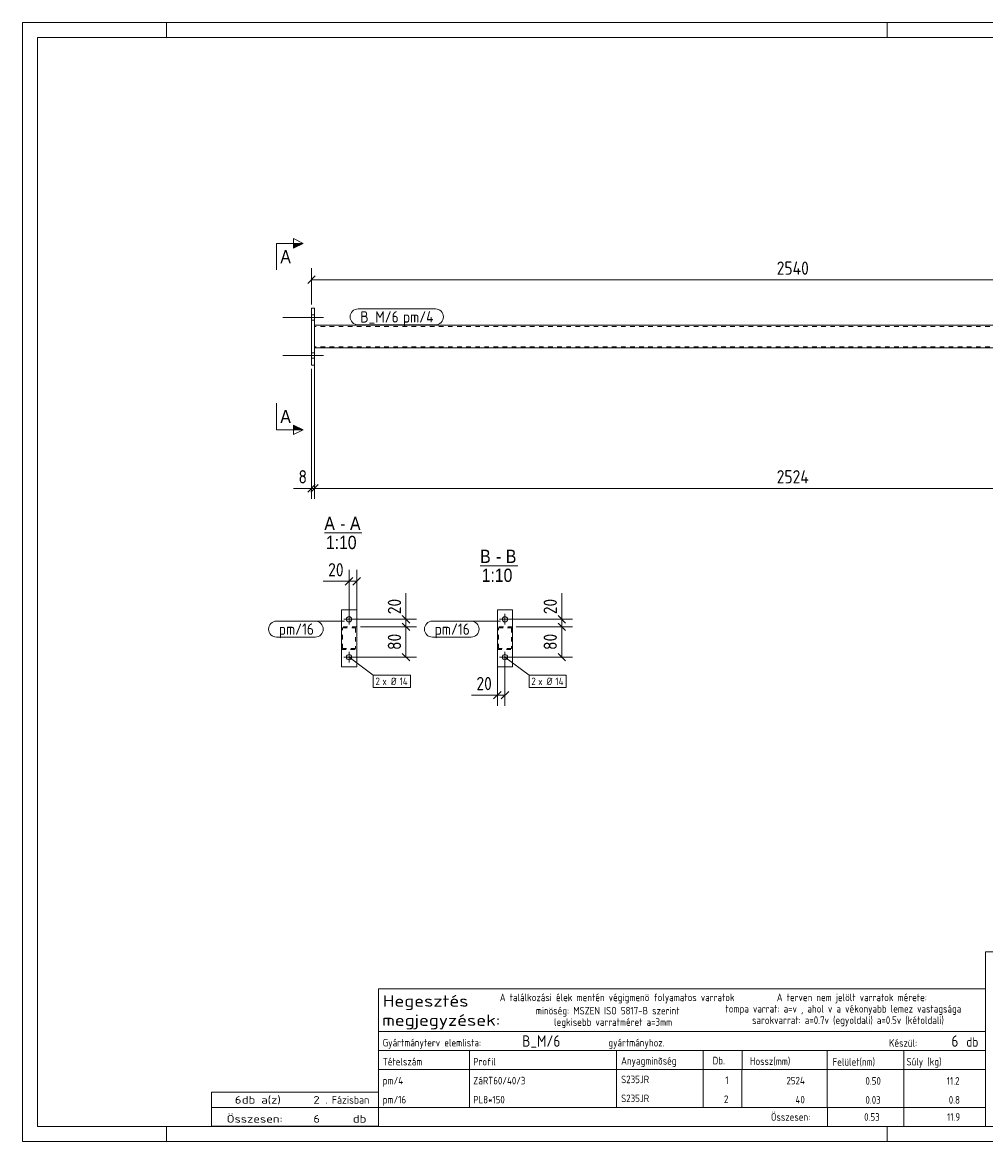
# Model space of a CAD drawing. Header units: millimetres. Extents: x 1 to 419, y 1 to 296.
# Tile 1 of 2: x 1 to 255, y 1 to 296. Entities that reach past the tile are written whole.
import ezdxf

# ---------------------------------------------------------------- set-up
doc = ezdxf.new("R2010")
doc.units = ezdxf.units.MM
doc.header["$LTSCALE"] = 0.6
doc.linetypes.add('XKITLINE00', pattern=[0])
doc.linetypes.add('XKITLINE02', pattern=[4, 2, -2])
for name, color, linetype, lineweight in [('Bolt', 7, 'Continuous', 0), ('BoltMark', 3, 'Continuous', 0), ('DrawingSheet', 5, 'Continuous', 0), ('OtherObjectType', 1, 'Continuous', 0), ('Part', 2, 'Continuous', 0), ('PartMark', 3, 'Continuous', 0), ('Section', 6, 'Continuous', 0), ('Z-DIMENSIONS', 1, 'Continuous', 0)]:
    doc.layers.add(name, color=color, linetype=linetype, lineweight=lineweight)
doc.styles.add('ARIAL', font='ARIAL.TTF')
doc.styles.add('ISOCPEUR', font='ISOCPEUR.TTF')

msp = doc.modelspace()

# ---------------------------------------------------------------- hatches: boundary and pattern name
at = {"layer": 'Section'}
for points in [[(72.5, 237.75), (75, 237.75), (72.5, 236.5)], [(72.5, 189.87), (75, 188.62), (72.5, 188.62)]]:
    msp.add_hatch(color=6, dxfattribs=at).paths.add_polyline_path(points, flags=17)

# ---------------------------------------------------------------- linework, layer by layer
at = {"layer": 'Bolt', "color": 3, "linetype": 'XKITLINE00', "lineweight": 0}
for p, q in [((77.2, 218.88), (78, 218.88)), ((69.65, 218.18), (80.4, 218.18)), ((77.2, 217.48), (78, 217.48)), ((69.65, 208.18), (80.4, 208.18)), ((77.2, 208.88), (78, 208.88)), ((77.2, 207.48), (78, 207.48)), ((85.72, 138.68), (88.52, 138.68)), ((87.12, 137.28), (87.12, 140.08)), ((129.6, 138.68), (126.8, 138.68)), ((128.2, 137.28), (128.2, 140.08)), ((87.12, 127.28), (87.12, 130.08)), ((128.2, 127.28), (128.2, 130.08)), ((85.72, 128.68), (88.52, 128.68)), ((129.6, 128.68), (126.8, 128.68))]:
    msp.add_line(p, q, dxfattribs=at)
for centre in [(87.12, 138.68), (128.2, 138.68), (87.12, 128.68), (128.2, 128.68)]:
    msp.add_circle(centre, 0.7, dxfattribs=at)
at = {"layer": 'BoltMark', "color": 7, "linetype": 'XKITLINE00', "lineweight": 0}
for p, q in [((87.12, 128.68), (93.49, 123.92)), ((128.2, 128.68), (134.56, 123.92)), ((93.49, 123.92), (103.28, 123.92)), ((93.49, 120.72), (93.49, 123.92)), ((103.28, 120.72), (103.28, 123.92)), ((134.56, 123.92), (144.35, 123.92)), ((134.56, 120.72), (134.56, 123.92)), ((144.35, 120.72), (144.35, 123.92)), ((93.49, 120.72), (103.28, 120.72)), ((134.56, 120.72), (144.35, 120.72))]:
    msp.add_line(p, q, dxfattribs=at)
at = {"layer": 'DrawingSheet', "color": 2, "linetype": 'XKITLINE00', "lineweight": 0}
for p, q in [((419, 296), (1, 296)), ((1, 296), (1, 1)), ((39, 292), (39, 296)), ((229, 292), (229, 296)), ((39, 1), (39, 5)), ((229, 1), (229, 5)), ((1, 1), (419, 1))]:
    msp.add_line(p, q, dxfattribs=at)
at = {"layer": 'DrawingSheet', "color": 3, "linetype": 'XKITLINE00', "lineweight": 0}
for p, q in [((415, 292), (5, 292)), ((5, 292), (5, 5)), ((5, 5), (415, 5))]:
    msp.add_line(p, q, dxfattribs=at)
at = {"layer": 'OtherObjectType', "color": 6, "linetype": 'XKITLINE00', "lineweight": 0}
for p, q in [((80.6, 161.43), (90.48, 161.43)), ((121.67, 152.77), (131.56, 152.77))]:
    msp.add_line(p, q, dxfattribs=at)
at = {"layer": 'OtherObjectType', "color": 7, "linetype": 'XKITLINE00', "lineweight": 0}
for p, q in [((254.84, 51.05), (254.84, 6.75)), ((254.84, 51.05), (415, 51.05)), ((94.84, 30.01), (94.84, 41.26)), ((94.84, 41.26), (254.84, 41.26)), ((254.84, 41.26), (254.84, 30.01)), ((94.84, 30.01), (254.84, 30.01)), ((94.84, 30.01), (254.84, 30.01)), ((94.84, 30.01), (94.84, 25.01)), ((254.84, 30.01), (254.84, 25.01)), ((94.84, 25.01), (254.84, 25.01)), ((94.84, 25.01), (94.84, 20.01)), ((118.84, 25.01), (118.84, 20.01)), ((157.61, 20.01), (157.61, 25.01)), ((180.5, 25.01), (180.5, 20.01)), ((190.7, 25), (190.7, 20.13)), ((213.15, 25.01), (213.15, 20.01)), ((233.33, 25.01), (233.33, 20.01)), ((254.84, 25.01), (254.84, 20.01)), ((94.84, 20.01), (254.84, 20.01)), ((94.84, 20.01), (94.84, 15.01)), ((118.84, 20.01), (118.84, 15.01)), ((157.61, 15.01), (157.61, 20.01)), ((180.5, 20.01), (180.5, 15.01)), ((190.67, 20), (190.67, 15)), ((213.18, 20.01), (213.18, 15.01)), ((233.33, 20.01), (233.33, 15.01)), ((254.84, 20.01), (254.84, 15.01)), ((94.84, 15), (94.84, 10)), ((118.84, 15), (118.84, 10)), ((157.61, 10), (157.61, 15)), ((180.5, 15), (180.5, 10)), ((190.67, 15), (190.67, 10)), ((213.18, 15), (213.18, 10)), ((233.33, 15), (233.33, 10)), ((254.84, 15), (254.84, 10)), ((50.84, 10), (50.84, 14)), ((50.84, 14), (94.84, 14)), ((94.84, 10), (94.84, 14)), ((50.84, 10), (94.84, 10)), ((50.85, 5.02), (50.84, 9.99)), ((50.84, 9.98), (94.74, 9.98)), ((94.84, 10), (254.84, 10)), ((94.84, 10), (94.84, 5)), ((213.19, 10), (213.19, 5)), ((233.31, 10), (233.31, 5)), ((254.84, 10), (254.84, 5)), ((50.89, 5.03), (94.79, 5.03)), ((94.84, 5), (254.84, 5))]:
    msp.add_line(p, q, dxfattribs=at)
at = {"layer": 'Part', "color": 2, "linetype": 'XKITLINE00', "lineweight": 0}
for p, q in [((77.2, 220.68), (78, 220.68)), ((77.2, 205.68), (77.2, 220.68)), ((78, 220.68), (78, 205.68)), ((78, 210.18), (78, 216.18)), ((330.4, 216.18), (78, 216.18)), ((330.4, 210.18), (78, 210.18)), ((78, 205.68), (77.2, 205.68)), ((85.12, 126.18), (85.12, 141.18)), ((85.12, 141.18), (89.12, 141.18)), ((89.12, 126.18), (89.12, 141.18)), ((130.2, 141.18), (126.2, 141.18)), ((126.2, 141.18), (126.2, 126.18)), ((130.2, 141.18), (130.2, 126.18)), ((85.12, 126.18), (89.12, 126.18)), ((130.2, 126.18), (126.2, 126.18))]:
    msp.add_line(p, q, dxfattribs=at)
at = {"layer": 'Part', "color": 7, "linetype": 'XKITLINE02', "lineweight": 0}
for p, q in [((330.4, 215.88), (78, 215.88)), ((330.4, 210.48), (78, 210.48)), ((89.12, 136.68), (85.12, 136.68)), ((85.12, 136.68), (85.12, 130.68)), ((85.42, 130.98), (85.42, 136.38)), ((85.42, 136.38), (88.82, 136.38)), ((88.82, 136.38), (88.82, 130.98)), ((89.12, 130.68), (89.12, 136.68)), ((130.2, 136.68), (126.2, 136.68)), ((126.2, 136.68), (126.2, 130.68)), ((126.5, 130.98), (126.5, 136.38)), ((126.5, 136.38), (129.9, 136.38)), ((129.9, 136.38), (129.9, 130.98)), ((130.2, 130.68), (130.2, 136.68)), ((85.12, 130.68), (89.12, 130.68)), ((88.82, 130.98), (85.42, 130.98)), ((126.2, 130.68), (130.2, 130.68)), ((129.9, 130.98), (126.5, 130.98))]:
    msp.add_line(p, q, dxfattribs=at)
at = {"layer": 'PartMark', "color": 7, "linetype": 'XKITLINE00', "lineweight": 0}
for p, q in [((89.5, 220.48), (109.9, 220.48)), ((89.5, 216.28), (109.9, 216.28)), ((68, 138.18), (78.22, 138.18)), ((85.95, 138.15), (78.22, 138.18)), ((109.08, 138.18), (119.3, 138.18)), ((127.03, 138.15), (119.3, 138.18)), ((68, 133.98), (78.22, 133.98)), ((109.08, 133.98), (119.3, 133.98))]:
    msp.add_line(p, q, dxfattribs=at)
for centre, start, end in [((89.5, 218.38), 90, 270), ((109.9, 218.38), 270, 90), ((68, 136.08), 90, 270), ((78.22, 136.08), 270, 90), ((109.08, 136.08), 90, 270), ((119.3, 136.08), 270, 90)]:
    msp.add_arc(centre, 2.1, start, end, dxfattribs=at)
at = {"layer": 'Section', "color": 6, "linetype": 'XKITLINE00', "lineweight": 0}
for p, q in [((72.5, 236.5), (72.5, 239)), ((72.5, 239), (75, 237.75)), ((68, 237.75), (68, 230.75)), ((68, 237.75), (75, 237.75)), ((75, 237.75), (72.5, 236.5)), ((68, 188.62), (68, 195.62)), ((75, 188.62), (72.5, 189.87)), ((72.5, 189.87), (72.5, 187.37)), ((68, 188.62), (75, 188.62)), ((75, 188.62), (72.5, 187.37))]:
    msp.add_line(p, q, dxfattribs=at)
at = {"layer": 'Z-DIMENSIONS', "color": 7, "linetype": 'XKITLINE00', "lineweight": 0}
for p, q in [((77.2, 221.68), (77.2, 231.23)), ((78.19, 229.17), (76.21, 227.19)), ((77.2, 228.18), (331.2, 228.18)), ((78, 209.18), (78, 170.38)), ((78, 209.18), (78, 170.38)), ((77.2, 204.68), (77.2, 170.38)), ((78.19, 174.17), (76.21, 172.19)), ((78.99, 174.17), (77.01, 172.19)), ((78.99, 174.17), (77.01, 172.19)), ((77.2, 173.18), (72.47, 173.18)), ((77.2, 173.18), (72.47, 173.18)), ((77.2, 173.18), (78, 173.18)), ((78, 173.18), (330.4, 173.18)), ((87.12, 139.68), (87.12, 151.73)), ((89.12, 137.68), (89.12, 151.73)), ((87.12, 148.68), (80.29, 148.68)), ((87.12, 148.68), (80.29, 148.68)), ((88.11, 149.67), (86.13, 147.69)), ((87.12, 148.68), (89.12, 148.68)), ((90.11, 149.67), (88.13, 147.69)), ((102.12, 138.68), (102.12, 145.52)), ((102.12, 138.68), (102.12, 145.52)), ((143.2, 138.68), (143.2, 145.52)), ((143.2, 138.68), (143.2, 145.52)), ((88.12, 138.68), (104.92, 138.68)), ((101.13, 139.67), (103.11, 137.69)), ((102.12, 136.68), (102.12, 138.68)), ((129.2, 138.68), (146, 138.68)), ((142.21, 139.67), (144.19, 137.69)), ((143.2, 136.68), (143.2, 138.68)), ((90.12, 136.68), (104.92, 136.68)), ((90.12, 136.68), (104.92, 136.68)), ((101.13, 137.67), (103.11, 135.69)), ((101.13, 137.67), (103.11, 135.69)), ((102.12, 128.68), (102.12, 136.68)), ((131.2, 136.68), (146, 136.68)), ((131.2, 136.68), (146, 136.68)), ((142.21, 137.67), (144.19, 135.69)), ((142.21, 137.67), (144.19, 135.69)), ((143.2, 128.68), (143.2, 136.68)), ((88.12, 128.68), (104.92, 128.68)), ((101.13, 129.67), (103.11, 127.69)), ((126.2, 129.68), (126.2, 115.88)), ((128.2, 127.68), (128.2, 115.88)), ((129.2, 128.68), (146, 128.68)), ((142.21, 129.67), (144.19, 127.69)), ((126.2, 118.68), (119.36, 118.68)), ((126.2, 118.68), (119.36, 118.68)), ((127.19, 119.67), (125.21, 117.69)), ((126.2, 118.68), (128.2, 118.68)), ((129.19, 119.67), (127.21, 117.69))]:
    msp.add_line(p, q, dxfattribs=at)
at = {"layer": 'Z-DIMENSIONS', "color": 3}
for p in [(77.2, 228.18), (77.2, 173.18), (78, 173.18), (78, 173.18), (87.12, 148.68), (89.12, 148.68), (102.12, 138.68), (143.2, 138.68), (102.12, 136.68), (102.12, 136.68), (143.2, 136.68), (143.2, 136.68), (102.12, 128.68), (143.2, 128.68), (126.2, 118.68), (128.2, 118.68)]:
    msp.add_point(p, dxfattribs=at)

# ---------------------------------------------------------------- texts
at = {"layer": 'BoltMark', "color": 3, "style": 'ISOCPEUR', "width": 0.85}
for s, p in [('2', (94.09, 121.32)), ('x Ø', (95.89, 121.32)), ('14', (100.44, 121.32)), ('2', (135.16, 121.32)), ('x Ø', (136.97, 121.32)), ('14', (141.52, 121.32))]:
    msp.add_text(s, height=2, dxfattribs=at).set_placement(p)
at = {"layer": 'OtherObjectType', "color": 6, "style": 'ARIAL', "width": 0.85}
for s, p in [('A', (80.6, 162.18)), ('A', (87.37, 162.18)), ('-', (84.76, 162.18)), ('1:10', (81, 157.18)), ('B', (121.67, 153.52)), ('B', (128.44, 153.52)), ('-', (125.84, 153.52)), ('1:10', (122.07, 148.52))]:
    msp.add_text(s, height=3.5, dxfattribs=at).set_placement(p)
at = {"layer": 'OtherObjectType', "color": 7, "style": 'ISOCPEUR'}
for s, height, width, p in [('Hegesztés', 3, 1.19, (95.99, 36.57)), ('A találkozási élek mentén végigmenö folyamatos varratok', 2, 0.85, (126.84, 38.01)), ('A terven nem jelölt varratok mérete:', 2, 0.85, (199.86, 38.01)), ('minöség: MSZEN ISO 5817-B szerint', 2, 0.85, (136.34, 34.51)), ('tompa varrat: a=v , ahol v a vékonyabb lemez vastagsága', 2, 0.85, (186.34, 35.01)), ('megjegyzések:', 3, 1.19, (95.84, 31.51)), ('legkisebb varratméret a=3mm', 2, 0.85, (141.16, 31.51)), ('sarokvarrat: a=0.7v (egyoldali) a=0.5v (kétoldali)', 2, 0.85, (193.34, 32.01)), ('Gyártmányterv elemlista:                               gyártmányhoz.', 2, 0.85, (95.99, 26.07)), ('Készül:', 2, 0.85, (229.47, 26.01)), ('db', 2.5, 0.85, (249.84, 26.01)), ('Anyagminõség', 2, 0.85, (158.83, 21.29)), ('Tételszám', 2, 0.85, (95.99, 21.07)), ('Profil', 2, 0.85, (119.84, 21.07)), ('Db.', 2, 0.85, (182.96, 21.35)), ('Hossz(mm)', 2, 0.85, (192.78, 21.21)), ('Felület(nm)', 2, 0.85, (214.56, 21.01)), ('Súly (kg)', 2, 0.85, (234.05, 21.07)), ('6', 2, 1.211571, (56.99, 11)), ('db a(z)', 2, 1.211571, (58.84, 11)), ('2', 2, 1.211571, (77.7, 11)), ('. Fázisban', 2, 0.935, (80.84, 11)), ('Összesen:', 2, 0.85, (198.33, 6.5)), ('Összesen:            db', 2, 1.211571, (54.84, 6)), ('6', 2, 1.211571, (77.7, 6))]:
    msp.add_text(s, height=height, dxfattribs=dict(at, width=width)).set_placement(p)
at = {"layer": 'OtherObjectType', "color": 5, "style": 'ISOCPEUR', "width": 0.85}
for s, height, p in [('B_M/6', 3, (132.74, 26.01)), ('6', 3, (245.89, 26.01)), ('pm/4', 2, (95.99, 16.07)), ('ZáRT60/40/3', 2, (119.84, 16.07)), ('S235JR', 2, (158.83, 16.4)), ('1', 2, (186.28, 16.17)), ('2524', 2, (202.41, 16.07)), ('0.50', 2, (223.23, 16)), ('11.2', 2, (244.68, 16)), ('pm/16', 2, (95.99, 11.06)), ('PL8*150', 2, (119.84, 11.06)), ('S235JR', 2, (158.83, 11.4)), ('2', 2, (185.94, 11.17)), ('40', 2, (204.81, 11.06)), ('0.03', 2, (223.23, 11)), ('0.8', 2, (245.19, 11)), ('0.53', 2, (222.89, 6.5)), ('11.9', 2, (244.75, 6.5))]:
    msp.add_text(s, height=height, dxfattribs=at).set_placement(p)
at = {"layer": 'PartMark', "color": 1, "style": 'ISOCPEUR', "width": 0.85}
msp.add_text('B_M/6', height=3, dxfattribs=at).set_placement((90.1, 216.88))
at = {"layer": 'PartMark', "color": 3, "style": 'ISOCPEUR', "width": 0.85}
for s, p in [('pm/4', (101.31, 216.88)), ('pm/16', (68.6, 134.58)), ('pm/16', (109.68, 134.58))]:
    msp.add_text(s, height=3, dxfattribs=at).set_placement(p)
at = {"layer": 'Section', "color": 6, "style": 'ARIAL', "width": 0.85}
for p in [(69, 232.5), (69, 190.37)]:
    msp.add_text('A', height=3.5, dxfattribs=at).set_placement(p)
at = {"layer": 'Z-DIMENSIONS', "color": 3, "style": 'ISOCPEUR', "width": 0.85}
for s, p in [('2540', (199.84, 229.48)), ('8', (73.78, 174.48)), ('2524', (199.84, 174.48)), ('20', (81.6, 149.98)), ('20', (120.68, 119.98))]:
    msp.add_text(s, height=3.5, dxfattribs=at).set_placement(p)
for s, p in [('20', (100.82, 140)), ('20', (141.9, 140)), ('80', (100.82, 130.58)), ('80', (141.9, 130.58))]:
    msp.add_text(s, height=3.5, rotation=90.0002, dxfattribs=at).set_placement(p)

doc.saveas('drawing.dxf')
